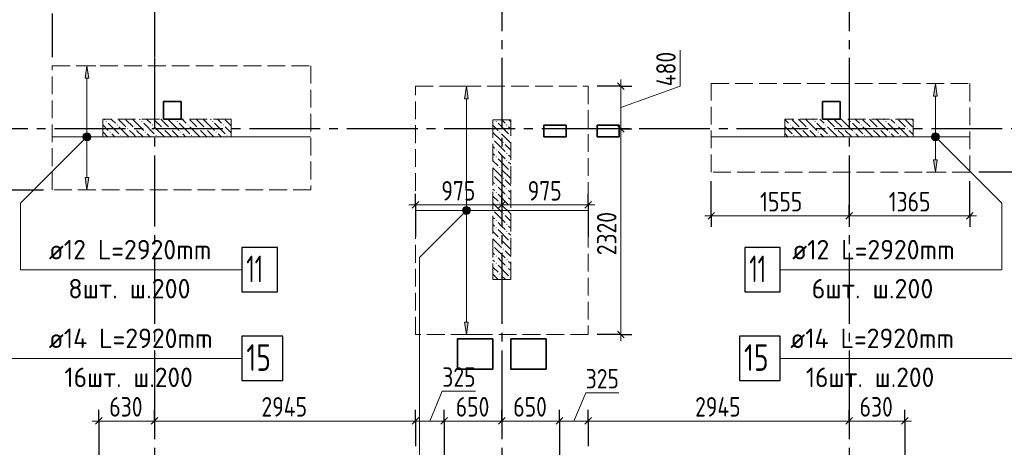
# Model space of a CAD drawing. Header units: millimetres. Extents: x 0 to 64958, y 0 to 42000.
# Tile 25 of 33: x 33317 to 44433, y 23507 to 28331. Entities that reach past the tile are written whole.
import ezdxf

# ---------------------------------------------------------------- set-up
doc = ezdxf.new("R2010")
doc.units = ezdxf.units.MM
doc.linetypes.add('______2', pattern=[270, 200, -70])
doc.linetypes.add('______5', pattern=[1100, 800, -100, 100, -100])
for name, color, linetype, lineweight in [('Standard', 7, 'Continuous', 25), ('ДОП Верх по Х', 7, 'Continuous', 25), ('ЖБ Пилон', 180, 'Continuous', 25), ('Оси', 40, '______5', 18), ('Позиционная метка номер позиции', 7, 'Continuous', 13), ('Примечания', 7, 'Continuous', 25)]:
    doc.layers.add(name, color=color, linetype=linetype, lineweight=lineweight)
doc.layers.add('ЖБ Перекрытие верхний уровень', color=7, linetype='Continuous', lineweight=25, true_color=0xe0e0ff)
doc.styles.add('GOST 2.304-81', font='txt')
doc.styles.add('ISOCPEUR', font='txt')

msp = doc.modelspace()

# ---------------------------------------------------------------- hatches: boundary and pattern name
at = {"layer": 'ДОП Верх по Х', "linetype": 'Continuous', "lineweight": 13, "transparency": 33554687}
for points in [[(34096, 27670), (34076, 27810), (34056, 27670)], [(38380, 27440), (38360, 27580), (38340, 27440)], [(43674, 27470), (43654, 27610), (43634, 27470)], [(34038, 27010), (34113, 27010), (34108, 27029)], [(34038, 27010), (34108, 27029), (34044, 27029)], [(34044, 27029), (34108, 27029), (34095, 27042)], [(34044, 27029), (34095, 27042), (34057, 27042)], [(34057, 27042), (34095, 27042), (34076, 27048)], [(43617, 27010), (43692, 27010), (43686, 27029)], [(43617, 27010), (43686, 27029), (43622, 27029)], [(43622, 27029), (43686, 27029), (43673, 27042)], [(43622, 27029), (43673, 27042), (43635, 27042)], [(43635, 27042), (43673, 27042), (43654, 27048)], [(34044, 26991), (34113, 27010), (34038, 27010)], [(34044, 26991), (34108, 26991), (34113, 27010)], [(34057, 26978), (34108, 26991), (34044, 26991)], [(34057, 26978), (34095, 26978), (34108, 26991)], [(34095, 26978), (34057, 26978), (34076, 26972)], [(43622, 26991), (43692, 27010), (43617, 27010)], [(43622, 26991), (43686, 26991), (43692, 27010)], [(43635, 26978), (43686, 26991), (43622, 26991)], [(43635, 26978), (43673, 26978), (43686, 26991)], [(43673, 26978), (43635, 26978), (43654, 26972)], [(38322, 26180), (38397, 26180), (38392, 26199)], [(38322, 26180), (38392, 26199), (38328, 26199)], [(38328, 26161), (38397, 26180), (38322, 26180)], [(38328, 26199), (38392, 26199), (38379, 26212)], [(38328, 26199), (38379, 26212), (38341, 26212)], [(38328, 26161), (38392, 26161), (38397, 26180)], [(38341, 26148), (38392, 26161), (38328, 26161)], [(38341, 26212), (38379, 26212), (38360, 26217)], [(38341, 26148), (38379, 26148), (38392, 26161)], [(38379, 26148), (38341, 26148), (38360, 26142)]]:
    msp.add_hatch(color=7, dxfattribs=at).paths.add_polyline_path(points)
for points in [[(43674, 26750), (43654, 26610), (43634, 26750)], [(34096, 26550), (34076, 26410), (34056, 26550)], [(38380, 24920), (38360, 24780), (38340, 24920)]]:
    msp.add_hatch(color=7, dxfattribs=at).paths.add_polyline_path(points, flags=16)
at = {"layer": 'ЖБ Пилон', "linetype": 'Continuous', "lineweight": 18, "transparency": 33554687}
for points in [[(34290, 27183), (34297, 27190), (34303, 27183), (34297, 27177)], [(34410, 27143), (34417, 27150), (34423, 27143), (34417, 27137)], [(34690, 27183), (34697, 27190), (34703, 27183), (34697, 27177)], [(34810, 27143), (34817, 27150), (34823, 27143), (34817, 27137)], [(35090, 27183), (35097, 27190), (35103, 27183), (35097, 27177)], [(35210, 27143), (35217, 27150), (35223, 27143), (35217, 27137)], [(35490, 27183), (35497, 27190), (35503, 27183), (35497, 27177)], [(35610, 27143), (35617, 27150), (35623, 27143), (35617, 27137)], [(38690, 27183), (38697, 27190), (38703, 27183), (38697, 27177)], [(38810, 27143), (38817, 27150), (38823, 27143), (38817, 27137)], [(42010, 27143), (42017, 27150), (42023, 27143), (42017, 27137)], [(42290, 27183), (42297, 27190), (42303, 27183), (42297, 27177)], [(42410, 27143), (42417, 27150), (42423, 27143), (42417, 27137)], [(42690, 27183), (42697, 27190), (42703, 27183), (42697, 27177)], [(42810, 27143), (42817, 27150), (42823, 27143), (42817, 27137)], [(43090, 27183), (43097, 27190), (43103, 27183), (43097, 27177)], [(43210, 27143), (43217, 27150), (43223, 27143), (43217, 27137)], [(34330, 27063), (34337, 27070), (34343, 27063), (34337, 27057)], [(34450, 27023), (34457, 27030), (34463, 27023), (34457, 27017)], [(34530, 27103), (34537, 27110), (34543, 27103), (34537, 27097)], [(34610, 27103), (34617, 27110), (34623, 27103), (34617, 27097)], [(34730, 27063), (34737, 27070), (34743, 27063), (34737, 27057)], [(34850, 27023), (34857, 27030), (34863, 27023), (34857, 27017)], [(34930, 27103), (34937, 27110), (34943, 27103), (34937, 27097)], [(35010, 27103), (35017, 27110), (35023, 27103), (35017, 27097)], [(35130, 27063), (35137, 27070), (35143, 27063), (35137, 27057)], [(35250, 27023), (35257, 27030), (35263, 27023), (35257, 27017)], [(35330, 27103), (35337, 27110), (35343, 27103), (35337, 27097)], [(35410, 27103), (35417, 27110), (35423, 27103), (35417, 27097)], [(35530, 27063), (35537, 27070), (35543, 27063), (35537, 27057)], [(35650, 27023), (35657, 27030), (35663, 27023), (35657, 27017)], [(38730, 27063), (38737, 27070), (38743, 27063), (38737, 27057)], [(38850, 27023), (38857, 27030), (38860, 27027), (38860, 27020), (38857, 27017)], [(42050, 27023), (42057, 27030), (42063, 27023), (42057, 27017)], [(42130, 27103), (42137, 27110), (42143, 27103), (42137, 27097)], [(42210, 27103), (42217, 27110), (42223, 27103), (42217, 27097)], [(42330, 27063), (42337, 27070), (42343, 27063), (42337, 27057)], [(42450, 27023), (42457, 27030), (42463, 27023), (42457, 27017)], [(42530, 27103), (42537, 27110), (42543, 27103), (42537, 27097)], [(42610, 27103), (42617, 27110), (42623, 27103), (42617, 27097)], [(42730, 27063), (42737, 27070), (42743, 27063), (42737, 27057)], [(42850, 27023), (42857, 27030), (42863, 27023), (42857, 27017)], [(42930, 27103), (42937, 27110), (42943, 27103), (42937, 27097)], [(43010, 27103), (43017, 27110), (43023, 27103), (43017, 27097)], [(43130, 27063), (43137, 27070), (43143, 27063), (43137, 27057)], [(43250, 27023), (43257, 27030), (43263, 27023), (43257, 27017)], [(43330, 27103), (43337, 27110), (43343, 27103), (43337, 27097)], [(38660, 26987), (38663, 26983), (38660, 26980)], [(38770, 26943), (38777, 26950), (38783, 26943), (38777, 26937)], [(38690, 26863), (38697, 26870), (38703, 26863), (38697, 26857)], [(38690, 26783), (38697, 26790), (38703, 26783), (38697, 26777)], [(38810, 26823), (38817, 26830), (38823, 26823), (38817, 26817)], [(38810, 26743), (38817, 26750), (38823, 26743), (38817, 26737)], [(38660, 26587), (38663, 26583), (38660, 26580)], [(38730, 26663), (38737, 26670), (38743, 26663), (38737, 26657)], [(38850, 26623), (38857, 26630), (38860, 26627), (38860, 26620), (38857, 26617)], [(38690, 26463), (38697, 26470), (38703, 26463), (38697, 26457)], [(38770, 26543), (38777, 26550), (38783, 26543), (38777, 26537)], [(38690, 26383), (38697, 26390), (38703, 26383), (38697, 26377)], [(38810, 26423), (38817, 26430), (38823, 26423), (38817, 26417)], [(38810, 26343), (38817, 26350), (38823, 26343), (38817, 26337)], [(38730, 26263), (38737, 26270), (38743, 26263), (38737, 26257)], [(38660, 26187), (38663, 26183), (38660, 26180)], [(38770, 26143), (38777, 26150), (38783, 26143), (38777, 26137)], [(38850, 26223), (38857, 26230), (38860, 26227), (38860, 26220), (38857, 26217)], [(38690, 26063), (38697, 26070), (38703, 26063), (38697, 26057)], [(38810, 26023), (38817, 26030), (38823, 26023), (38817, 26017)], [(38690, 25983), (38697, 25990), (38703, 25983), (38697, 25977)], [(38810, 25943), (38817, 25950), (38823, 25943), (38817, 25937)], [(38730, 25863), (38737, 25870), (38743, 25863), (38737, 25857)], [(38850, 25823), (38857, 25830), (38860, 25827), (38860, 25820), (38857, 25817)], [(38660, 25787), (38663, 25783), (38660, 25780)], [(38770, 25743), (38777, 25750), (38783, 25743), (38777, 25737)], [(38690, 25663), (38697, 25670), (38703, 25663), (38697, 25657)], [(38690, 25583), (38697, 25590), (38703, 25583), (38697, 25577)], [(38810, 25623), (38817, 25630), (38823, 25623), (38817, 25617)], [(38730, 25463), (38737, 25470), (38743, 25463), (38737, 25457)], [(38810, 25543), (38817, 25550), (38823, 25543), (38817, 25537)], [(38850, 25423), (38857, 25430), (38860, 25427), (38860, 25420), (38857, 25417)]]:
    msp.add_hatch(color=7, dxfattribs=at).paths.add_polyline_path(points, flags=16)
at = {"layer": 'Позиционная метка номер позиции', "linetype": 'Continuous', "lineweight": 13, "transparency": 33554687}
for points in [[(34108, 26978), (34044, 27042), (34033, 27021)], [(34108, 26978), (34033, 27021), (34087, 26967)], [(34087, 26967), (34033, 27021), (34033, 26999)], [(34119, 26999), (34064, 27053), (34044, 27042)], [(34119, 26999), (34044, 27042), (34108, 26978)], [(34119, 27021), (34087, 27053), (34064, 27053)], [(34119, 27021), (34064, 27053), (34119, 26999)], [(34087, 27053), (34119, 27021), (34108, 27042)], [(43611, 27021), (43643, 27053), (43622, 27042)], [(43643, 27053), (43611, 27021), (43611, 26999)], [(43643, 27053), (43611, 26999), (43666, 27053)], [(43666, 27053), (43611, 26999), (43622, 26978)], [(43666, 27053), (43622, 26978), (43686, 27042)], [(43686, 27042), (43622, 26978), (43643, 26967)], [(43686, 27042), (43643, 26967), (43697, 27021)], [(43697, 27021), (43643, 26967), (43666, 26967)], [(43697, 27021), (43666, 26967), (43697, 26999)], [(34087, 26967), (34033, 26999), (34064, 26967)], [(34064, 26967), (34033, 26999), (34044, 26978)], [(43697, 26999), (43666, 26967), (43686, 26978)], [(38392, 26148), (38328, 26212), (38317, 26191)], [(38392, 26148), (38317, 26191), (38371, 26137)], [(38371, 26137), (38317, 26191), (38317, 26169)], [(38371, 26137), (38317, 26169), (38349, 26137)], [(38349, 26137), (38317, 26169), (38328, 26148)], [(38403, 26169), (38349, 26223), (38328, 26212)], [(38403, 26169), (38328, 26212), (38392, 26148)], [(38403, 26191), (38371, 26223), (38349, 26223)], [(38403, 26191), (38349, 26223), (38403, 26169)], [(38371, 26223), (38403, 26191), (38392, 26212)]]:
    msp.add_hatch(color=7, dxfattribs=at).paths.add_polyline_path(points)

# ---------------------------------------------------------------- linework, layer by layer
at = {"layer": 'Standard', "color": 251, "linetype": 'Continuous', "lineweight": -3, "true_color": 0x656565, "transparency": 33554687}
for p, q in [((33685, 28400), (33685, 28275)), ((33685, 28400), (33685, 27910)), ((34840, 28400), (34840, 28275)), ((34840, 28400), (34840, 27910)), ((40104, 27580), (39835, 27580)), ((40104, 27580), (39979, 27580)), ((40104, 27580), (40229, 27580)), ((40104, 27100), (39979, 27100)), ((40104, 27100), (40229, 27100)), ((40104, 27100), (40104, 27100)), ((44909, 26610), (44145, 26610)), ((41125, 26118), (41125, 26510)), ((44045, 26118), (44045, 26510)), ((31989, 26410), (33585, 26410)), ((37785, 26241), (37785, 26366)), ((38760, 26241), (38760, 26366)), ((39735, 26241), (39735, 26366)), ((37785, 26241), (37785, 26116)), ((37785, 26241), (37785, 25880)), ((38760, 26241), (38760, 26116)), ((38760, 26241), (38760, 26241)), ((39735, 26241), (39735, 26116)), ((39735, 26241), (39735, 25880)), ((41125, 26118), (41125, 26243)), ((42680, 26118), (42680, 26243)), ((44045, 26118), (44045, 26243)), ((41125, 26118), (41125, 25993)), ((42680, 26118), (42680, 25993)), ((42680, 26118), (42680, 26118)), ((44045, 26118), (44045, 25993)), ((40104, 24780), (39835, 24780)), ((40104, 24780), (39979, 24780)), ((40104, 24780), (40229, 24780)), ((34210, 23804), (34210, 23929)), ((34840, 23804), (34840, 23929)), ((37785, 23804), (37785, 23929)), ((38110, 23804), (38110, 23929)), ((38760, 23804), (38760, 23929)), ((39410, 23804), (39410, 23929)), ((39735, 23804), (39735, 23929)), ((42680, 23804), (42680, 23929)), ((43310, 23804), (43310, 23929)), ((34210, 23804), (34210, 23679)), ((34210, 23804), (34210, 22200)), ((34840, 23804), (34840, 23679)), ((34840, 23804), (34840, 23804)), ((37785, 23804), (37785, 23679)), ((37785, 23804), (37785, 23520)), ((38110, 23804), (38110, 23679)), ((38110, 23804), (38110, 22200)), ((38760, 23804), (38760, 23679)), ((38760, 23804), (38760, 23804)), ((39410, 23804), (39410, 23679)), ((39410, 23804), (39410, 22200)), ((39735, 23804), (39735, 23679)), ((39735, 23804), (39735, 23520)), ((42680, 23804), (42680, 23679)), ((42680, 23804), (42680, 23804)), ((43310, 23804), (43310, 23679)), ((43310, 23804), (43310, 22200))]:
    msp.add_line(p, q, dxfattribs=at)
at = {"layer": 'Standard', "color": 7, "linetype": 'Continuous', "lineweight": 13, "transparency": 33554687}
for p, q in [((40773, 27580), (40773, 27987)), ((40104, 27580), (40104, 27655)), ((40104, 27340), (40773, 27580)), ((40104, 27100), (40104, 27580)), ((37785, 26241), (37710, 26241)), ((38760, 26241), (37785, 26241)), ((39735, 26241), (38760, 26241)), ((39735, 26241), (39810, 26241)), ((41125, 26118), (41050, 26118)), ((42680, 26118), (41125, 26118)), ((44045, 26118), (42680, 26118)), ((44045, 26118), (44120, 26118)), ((40104, 24780), (40104, 24705)), ((37947, 23804), (38088, 24140)), ((38088, 24140), (38463, 24140)), ((39572, 23804), (39707, 24121)), ((39707, 24121), (40082, 24121)), ((34210, 23804), (34135, 23804)), ((34840, 23804), (34210, 23804)), ((37785, 23804), (34840, 23804)), ((38110, 23804), (37785, 23804)), ((38760, 23804), (38110, 23804)), ((39410, 23804), (38760, 23804)), ((39735, 23804), (39410, 23804)), ((42680, 23804), (39735, 23804)), ((43310, 23804), (42680, 23804)), ((43310, 23804), (43385, 23804))]:
    msp.add_line(p, q, dxfattribs=at)
at = {"layer": 'Standard', "color": 7, "linetype": 'Continuous', "lineweight": 25, "transparency": 33554687}
for p, q in [((40142, 27542), (40067, 27617)), ((40142, 27063), (40067, 27138)), ((37822, 26279), (37747, 26204)), ((38797, 26279), (38722, 26204)), ((39772, 26279), (39697, 26204)), ((41162, 26155), (41088, 26080)), ((42717, 26155), (42642, 26080)), ((44082, 26155), (44007, 26080)), ((40142, 24742), (40067, 24817)), ((34247, 23842), (34172, 23767)), ((34877, 23842), (34802, 23767)), ((37822, 23842), (37747, 23767)), ((38147, 23842), (38072, 23767)), ((38797, 23842), (38722, 23767)), ((39447, 23842), (39372, 23767)), ((39772, 23842), (39697, 23767)), ((42717, 23842), (42642, 23767)), ((43347, 23842), (43272, 23767))]:
    msp.add_line(p, q, dxfattribs=at)
at = {"layer": 'Standard', "color": 7, "linetype": 'Continuous', "lineweight": 13, "transparency": 33554687}
msp.add_lwpolyline([(40104, 24780), (40104, 25597), (40104, 25597), (40104, 25675), (40104, 25675), (40104, 27100)], dxfattribs=at)
at = {"layer": 'ДОП Верх по Х', "color": 251, "linetype": 'Continuous', "lineweight": 13, "true_color": 0x494949, "transparency": 33554687}
for p, q in [((34076, 27810), (33976, 27810)), ((34076, 27810), (34056, 27670)), ((34096, 27670), (34076, 27810)), ((34076, 27810), (34176, 27810)), ((34076, 27810), (34076, 27810)), ((34056, 27670), (34096, 27670)), ((34076, 27040), (34076, 27670)), ((38360, 27580), (38260, 27580)), ((38360, 27580), (38340, 27440)), ((38380, 27440), (38360, 27580)), ((38360, 27580), (38460, 27580)), ((38360, 27580), (38360, 27580)), ((43654, 27610), (43554, 27610)), ((43654, 27610), (43634, 27470)), ((43674, 27470), (43654, 27610)), ((43654, 27610), (43754, 27610)), ((43654, 27610), (43654, 27610)), ((43634, 27470), (43674, 27470)), ((43654, 27040), (43654, 27470)), ((38340, 27440), (38380, 27440)), ((38360, 26210), (38360, 27440)), ((34038, 27010), (34038, 27010)), ((34076, 26550), (34076, 26980)), ((34113, 27010), (34113, 27010)), ((43617, 27010), (43617, 27010)), ((43654, 26750), (43654, 26980)), ((43692, 27010), (43692, 27010)), ((43654, 26610), (43634, 26750)), ((43634, 26750), (43674, 26750)), ((43674, 26750), (43654, 26610)), ((43654, 26610), (43554, 26610)), ((43654, 26610), (43754, 26610)), ((43654, 26610), (43654, 26610)), ((34076, 26410), (34056, 26550)), ((34056, 26550), (34096, 26550)), ((34096, 26550), (34076, 26410)), ((34076, 26410), (33976, 26410)), ((34076, 26410), (34176, 26410)), ((34076, 26410), (34076, 26410)), ((38322, 26180), (38322, 26180)), ((38360, 24920), (38360, 26150)), ((38397, 26180), (38397, 26180)), ((38360, 24780), (38340, 24920)), ((38340, 24920), (38380, 24920)), ((38380, 24920), (38360, 24780)), ((38360, 24780), (38260, 24780)), ((38360, 24780), (38460, 24780)), ((38360, 24780), (38360, 24780))]:
    msp.add_line(p, q, dxfattribs=at)
at = {"layer": 'ДОП Верх по Х', "color": 7, "linetype": 'Continuous', "lineweight": 18, "transparency": 33554687}
for p, q in [((33691, 27010), (36599, 27010)), ((41131, 27010), (44039, 27010)), ((37792, 26180), (39728, 26180))]:
    msp.add_line(p, q, dxfattribs=at)
at = {"layer": 'ДОП Верх по Х', "color": 7, "linetype": 'Continuous', "lineweight": 13, "transparency": 33554687}
for p, q in [((33626, 25510), (35712, 25510)), ((42018, 25510), (44104, 25510)), ((33626, 24510), (35734, 24510)), ((41996, 24510), (44104, 24510))]:
    msp.add_line(p, q, dxfattribs=at)
at = {"layer": 'ДОП Верх по Х', "color": 7, "linetype": 'Continuous', "lineweight": 25, "transparency": 33554687}
for points in [[(35826, 25260), (36226, 25260), (36226, 25760), (35826, 25760), (35826, 25260)], [(41504, 25260), (41904, 25260), (41904, 25760), (41504, 25760), (41504, 25260)], [(35826, 24260), (36286, 24260), (36286, 24760), (35826, 24760), (35826, 24260)], [(41444, 24260), (41904, 24260), (41904, 24760), (41444, 24760), (41444, 24260)]]:
    msp.add_lwpolyline(points, dxfattribs=at)
at = {"layer": 'ДОП Верх по Х', "color": 251, "linetype": 'Continuous', "lineweight": 13, "true_color": 0x494949, "transparency": 33554687}
for centre in [(34076, 27010), (43654, 27010), (38360, 26180)]:
    msp.add_circle(centre, 37.5, dxfattribs=at)
at = {"layer": 'ЖБ Перекрытие верхний уровень', "color": 7, "linetype": 'Continuous', "lineweight": 35, "transparency": 33554687}
for p, q in [((35140, 27410), (34940, 27410)), ((34940, 27410), (34940, 27210)), ((35140, 27210), (35140, 27410)), ((42580, 27410), (42380, 27410)), ((42380, 27410), (42380, 27210)), ((42580, 27210), (42580, 27410)), ((34940, 27210), (35140, 27210)), ((39485, 27140), (39235, 27140)), ((39235, 27140), (39235, 27010)), ((39485, 27010), (39485, 27140)), ((40085, 27140), (39835, 27140)), ((39835, 27140), (39835, 27010)), ((40085, 27010), (40085, 27140)), ((42380, 27210), (42580, 27210)), ((39235, 27010), (39485, 27010)), ((39835, 27010), (40085, 27010)), ((38660, 24730), (38260, 24730)), ((38260, 24730), (38260, 24390)), ((38660, 24390), (38660, 24730)), ((39260, 24730), (38860, 24730)), ((38860, 24730), (38860, 24390)), ((39260, 24390), (39260, 24730)), ((38260, 24390), (38660, 24390)), ((38860, 24390), (39260, 24390))]:
    msp.add_line(p, q, dxfattribs=at)
at = {"layer": 'ЖБ Пилон', "color": 253, "linetype": '______2', "lineweight": 13, "true_color": 0xa0a0a0, "transparency": 33554687}
for p, q in [((35705, 27210), (34255, 27210)), ((34255, 27210), (34255, 27010)), ((35705, 27010), (35705, 27210)), ((38660, 27200), (38660, 25400)), ((38860, 27200), (38660, 27200)), ((38860, 25400), (38860, 27200)), ((43405, 27210), (41955, 27210)), ((41955, 27210), (41955, 27010)), ((43405, 27010), (43405, 27210)), ((34255, 27010), (35705, 27010)), ((41955, 27010), (43405, 27010)), ((38660, 25400), (38860, 25400))]:
    msp.add_line(p, q, dxfattribs=at)
at = {"layer": 'ЖБ Пилон', "color": 9, "linetype": 'Continuous', "lineweight": 18, "true_color": 0xc7c7c7, "transparency": 33554687}
for p, q in [((34255, 27145), (34317, 27083)), ((34270, 27210), (34277, 27203)), ((34317, 27163), (34437, 27043)), ((34357, 27203), (34350, 27210)), ((34397, 27163), (34357, 27203)), ((34437, 27203), (34517, 27123)), ((34437, 27123), (34550, 27010)), ((34517, 27203), (34510, 27210)), ((34517, 27203), (34597, 27123)), ((34590, 27210), (34597, 27203)), ((34597, 27203), (34717, 27083)), ((34670, 27210), (34677, 27203)), ((34717, 27163), (34837, 27043)), ((34757, 27203), (34750, 27210)), ((34797, 27163), (34757, 27203)), ((34837, 27203), (34917, 27123)), ((34837, 27123), (34950, 27010)), ((34917, 27203), (34910, 27210)), ((34917, 27203), (34997, 27123)), ((34990, 27210), (34997, 27203)), ((34997, 27203), (35117, 27083)), ((35070, 27210), (35077, 27203)), ((35117, 27163), (35237, 27043)), ((35157, 27203), (35150, 27210)), ((35197, 27163), (35157, 27203)), ((35237, 27203), (35317, 27123)), ((35237, 27123), (35350, 27010)), ((35317, 27203), (35310, 27210)), ((35317, 27203), (35397, 27123)), ((35390, 27210), (35397, 27203)), ((35397, 27203), (35517, 27083)), ((35470, 27210), (35477, 27203)), ((35517, 27163), (35637, 27043)), ((35557, 27203), (35550, 27210)), ((35597, 27163), (35557, 27203)), ((35637, 27203), (35705, 27135)), ((35637, 27123), (35705, 27055)), ((38660, 27140), (38717, 27083)), ((38717, 27163), (38837, 27043)), ((38797, 27163), (38760, 27200)), ((38837, 27123), (38860, 27100)), ((38840, 27200), (38860, 27180)), ((41957, 27203), (41955, 27205)), ((41955, 27125), (42037, 27043)), ((41997, 27163), (41957, 27203)), ((42037, 27203), (42117, 27123)), ((42037, 27123), (42150, 27010)), ((42117, 27203), (42110, 27210)), ((42117, 27203), (42197, 27123)), ((42190, 27210), (42197, 27203)), ((42197, 27203), (42317, 27083)), ((42270, 27210), (42277, 27203)), ((42317, 27163), (42437, 27043)), ((42357, 27203), (42350, 27210)), ((42397, 27163), (42357, 27203)), ((42437, 27203), (42517, 27123)), ((42437, 27123), (42550, 27010)), ((42517, 27203), (42510, 27210)), ((42517, 27203), (42597, 27123)), ((42590, 27210), (42597, 27203)), ((42597, 27203), (42717, 27083)), ((42670, 27210), (42677, 27203)), ((42717, 27163), (42837, 27043)), ((42757, 27203), (42750, 27210)), ((42797, 27163), (42757, 27203)), ((42837, 27203), (42917, 27123)), ((42837, 27123), (42950, 27010)), ((42917, 27203), (42910, 27210)), ((42917, 27203), (42997, 27123)), ((42990, 27210), (42997, 27203)), ((42997, 27203), (43117, 27083)), ((43070, 27210), (43077, 27203)), ((43117, 27163), (43237, 27043)), ((43157, 27203), (43150, 27210)), ((43197, 27163), (43157, 27203)), ((43237, 27203), (43317, 27123)), ((43237, 27123), (43350, 27010)), ((43317, 27203), (43310, 27210)), ((43317, 27203), (43397, 27123)), ((43390, 27210), (43397, 27203)), ((43397, 27203), (43405, 27195)), ((34255, 27065), (34310, 27010)), ((34357, 27043), (34390, 27010)), ((34597, 27043), (34557, 27083)), ((34630, 27010), (34597, 27043)), ((34637, 27083), (34710, 27010)), ((34757, 27043), (34790, 27010)), ((34997, 27043), (34957, 27083)), ((35030, 27010), (34997, 27043)), ((35037, 27083), (35110, 27010)), ((35157, 27043), (35190, 27010)), ((35397, 27043), (35357, 27083)), ((35430, 27010), (35397, 27043)), ((35437, 27083), (35510, 27010)), ((35557, 27043), (35590, 27010)), ((38660, 27060), (38757, 26963)), ((38757, 27043), (38860, 26940)), ((41957, 27043), (41990, 27010)), ((42197, 27043), (42157, 27083)), ((42230, 27010), (42197, 27043)), ((42237, 27083), (42310, 27010)), ((42357, 27043), (42390, 27010)), ((42597, 27043), (42557, 27083)), ((42630, 27010), (42597, 27043)), ((42637, 27083), (42710, 27010)), ((42757, 27043), (42790, 27010)), ((42997, 27043), (42957, 27083)), ((43030, 27010), (42997, 27043)), ((43037, 27083), (43110, 27010)), ((43157, 27043), (43190, 27010)), ((43397, 27043), (43357, 27083)), ((43405, 27035), (43397, 27043)), ((38660, 26900), (38677, 26883)), ((38677, 26963), (38797, 26843)), ((38860, 26860), (38797, 26923)), ((38660, 26820), (38677, 26803)), ((38757, 26803), (38717, 26843)), ((38797, 26763), (38757, 26803)), ((38837, 26803), (38860, 26780)), ((38660, 26740), (38717, 26683)), ((38717, 26763), (38837, 26643)), ((38837, 26723), (38860, 26700)), ((38660, 26660), (38757, 26563)), ((38757, 26643), (38860, 26540)), ((38660, 26500), (38677, 26483)), ((38677, 26563), (38797, 26443)), ((38860, 26460), (38797, 26523)), ((38660, 26420), (38677, 26403)), ((38757, 26403), (38717, 26443)), ((38717, 26363), (38837, 26243)), ((38797, 26363), (38757, 26403)), ((38837, 26403), (38860, 26380)), ((38660, 26340), (38717, 26283)), ((38660, 26260), (38757, 26163)), ((38757, 26243), (38860, 26140)), ((38837, 26323), (38860, 26300)), ((38677, 26163), (38797, 26043)), ((38860, 26060), (38797, 26123)), ((38660, 26100), (38677, 26083)), ((38660, 26020), (38677, 26003)), ((38757, 26003), (38717, 26043)), ((38660, 25940), (38717, 25883)), ((38717, 25963), (38837, 25843)), ((38797, 25963), (38757, 26003)), ((38837, 26003), (38860, 25980)), ((38837, 25923), (38860, 25900)), ((38660, 25860), (38757, 25763)), ((38757, 25843), (38860, 25740)), ((38660, 25700), (38677, 25683)), ((38677, 25763), (38797, 25643)), ((38860, 25660), (38797, 25723)), ((38660, 25620), (38677, 25603)), ((38757, 25603), (38717, 25643)), ((38797, 25563), (38757, 25603)), ((38837, 25603), (38860, 25580)), ((38660, 25540), (38717, 25483)), ((38660, 25460), (38720, 25400)), ((38717, 25563), (38837, 25443)), ((38837, 25523), (38860, 25500)), ((38757, 25443), (38800, 25400))]:
    msp.add_line(p, q, dxfattribs=at)
at = {"layer": 'Оси', "color": 8, "linetype": '______5', "lineweight": -3, "transparency": 33554687}
for p, q in [((34840, 38900), (34840, 15270)), ((38760, 38900), (38760, 15270)), ((42680, 38900), (42680, 15270)), ((49910, 27100), (4600, 27100))]:
    msp.add_line(p, q, dxfattribs=at)
at = {"layer": 'Позиционная метка номер позиции', "color": 7, "linetype": 'Continuous', "lineweight": 13, "transparency": 33554687}
for p, q in [((34044, 27042), (34044, 27042)), ((34108, 27042), (34108, 27042)), ((43622, 27042), (43622, 27042)), ((43686, 27042), (43686, 27042)), ((34044, 26978), (34044, 26978)), ((34108, 26978), (34108, 26978)), ((43622, 26978), (43622, 26978)), ((43686, 26978), (43686, 26978)), ((38328, 26212), (38328, 26212)), ((38328, 26148), (38328, 26148)), ((38392, 26212), (38392, 26212)), ((38392, 26148), (38392, 26148))]:
    msp.add_line(p, q, dxfattribs=at)
for points in [[(34076, 27010), (33326, 26260), (33326, 25510), (35826, 25510)], [(43654, 27010), (44404, 26260), (44404, 25510), (41904, 25510)], [(38360, 26180), (37830, 25650), (37830, 16870), (40330, 16870)], [(32215, 26080), (32915, 25380), (32915, 24510), (35826, 24510)], [(45515, 26080), (44815, 25380), (44815, 24510), (41904, 24510)]]:
    msp.add_lwpolyline(points, dxfattribs=at)
for centre in [(34076, 27010), (43654, 27010), (38360, 26180)]:
    msp.add_circle(centre, 45, dxfattribs=at)
at = {"layer": 'Примечания', "color": 7, "linetype": '______2', "lineweight": 18, "transparency": 33554687}
for p, q in [((33685, 26410), (33685, 27810)), ((33685, 27810), (36605, 27810)), ((36605, 27810), (36605, 26410)), ((37785, 24780), (37785, 27580)), ((37785, 27580), (39735, 27580)), ((39735, 27580), (39735, 24780)), ((41125, 26610), (41125, 27610)), ((41125, 27610), (44045, 27610)), ((44045, 27610), (44045, 26610)), ((44045, 26610), (41125, 26610)), ((36605, 26410), (33685, 26410)), ((39735, 24780), (37785, 24780))]:
    msp.add_line(p, q, dxfattribs=at)

# ---------------------------------------------------------------- texts
at = {"layer": 'Standard', "color": 7, "linetype": 'Continuous', "lineweight": 25, "transparency": 33554687, "char_height": 220, "attachment_point": 7, "rotation": 90, "style": 'GOST 2.304-81'}
for s, insert, width in [('480', (40723, 27580), 531.97), ('2320', (40054, 25674), 657.05)]:
    msp.add_mtext(s, dxfattribs=dict(at, insert=insert, width=width))
at = {"layer": 'Standard', "color": 7, "linetype": 'Continuous', "lineweight": 25, "transparency": 33554687, "char_height": 220, "attachment_point": 7, "style": 'GOST 2.304-81'}
for s, insert, width in [('975', (38077, 26291), 516.39), ('975', (39052, 26291), 516.4), ('1555', (41676, 26168), 579.02), ('1365', (43128, 26168), 594.59), ('325', (38088, 24190), 500.82), ('325', (39707, 24171), 500.83), ('630', (34329, 23854), 516.4), ('2945', (36047, 23854), 657.05), ('650', (38240, 23854), 516.39), ('650', (38889, 23854), 516.4), ('2945', (40942, 23854), 657.05), ('630', (42799, 23854), 516.39)]:
    msp.add_mtext(s, dxfattribs=dict(at, insert=insert, width=width))
at = {"layer": 'ДОП Верх по Х', "color": 7, "linetype": 'Continuous', "lineweight": 13, "transparency": 33554687, "attachment_point": 7, "style": 'ISOCPEUR'}
for s, insert, char_height, width in [('\\W0.96;ø12 L=2920mm ', (33646, 25627), 220, 2150.52), ('\\W0.96;ø12 L=2920mm ', (42038, 25627), 220, 2150.52), ('\\W0.63;11', (35876, 25370), 300, 393.75), ('\\W0.63;11', (41554, 25370), 300, 393.75), ('\\W0.97;8шт. ш.200 ', (33866, 25187), 220, 1712.33), ('\\W0.97;6шт. ш.200 ', (42258, 25187), 220, 1712.32), ('\\W0.96;ø14 L=2920mm ', (33646, 24627), 220, 2172.6), ('\\W0.96;ø14 L=2920mm ', (42016, 24627), 220, 2172.61), ('\\W0.75;15', (35876, 24370), 300, 472.29), ('\\W0.75;15', (41494, 24370), 300, 472.29), ('\\W0.95;16шт. ш.200 ', (33822, 24187), 220, 1819.9), ('\\W0.95;16шт. ш.200 ', (42192, 24187), 220, 1819.89)]:
    msp.add_mtext(s, dxfattribs=dict(at, insert=insert, char_height=char_height, width=width))

doc.saveas('drawing.dxf')
